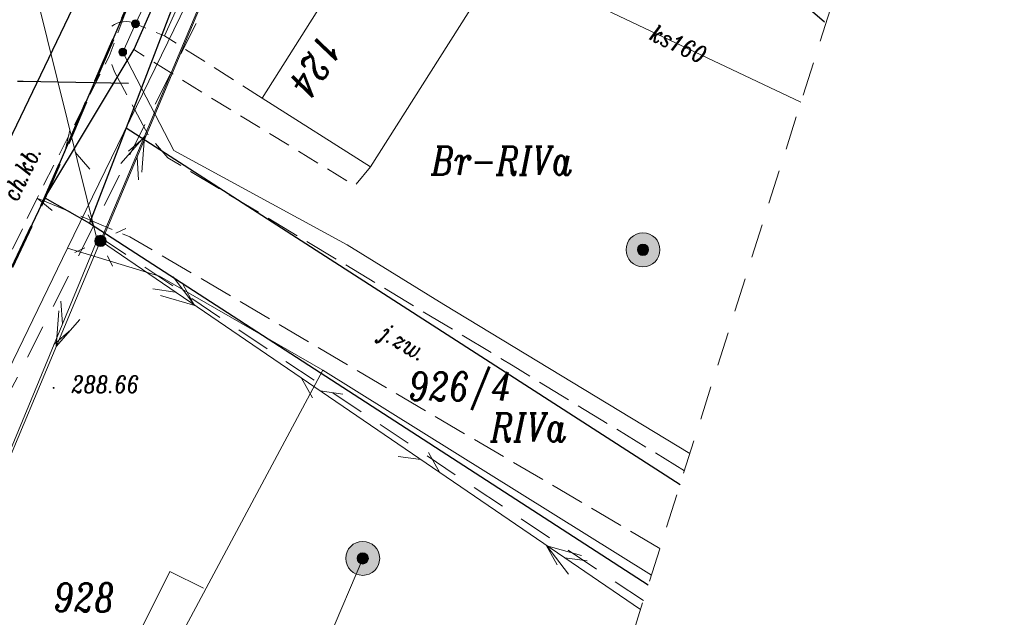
# Model space of a CAD drawing. Header units: metres. Extents: x -1 to 7476305, y 0 to 5497191.
# Tile 82 of 115: x 7475223 to 7475267, y 5496956 to 5496983. Entities that reach past the tile are written whole.
import ezdxf
from ezdxf.enums import TextEntityAlignment as Align

# ---------------------------------------------------------------- set-up
doc = ezdxf.new("R2010")
doc.units = ezdxf.units.M
for name, pattern in [('420-500', [1.5, 1, -0.5]), ('EGBO02-500', [2.5, 1.5, -1]), ('KTCR02-500', [1.5, 1, -0.5]), ('KTJZ01-500', [2, 1.5, -0.5])]:
    doc.linetypes.add(name, pattern=pattern)
doc.layers.add('C-DROGI-SYTUACJA', color=7, linetype='Continuous')
doc.layers.add('D_Granice pasa drogowego', color=30, linetype='420-500')
for name, color, linetype, lineweight, true_color in [('EGBB01', 7, 'Continuous', 5, 0x0a0909), ('EGBD03', 7, 'Continuous', 5, 0x0a0909), ('EGBK02', 7, 'Continuous', 5, 0x0a0909), ('EGBO02', 7, 'Continuous', 5, 0x0a0909), ('KTCR02', 7, 'Continuous', 5, 0x0a0909), ('KTJZ01', 7, 'Continuous', 5, 0x0a0909), ('KTKR01', 7, 'Continuous', 5, 0x0a0909), ('KTOK05_01', 7, 'Continuous', 5, 0x0a0909), ('KTOK06', 7, 'Continuous', 5, 0x0a0909), ('OBOP05_02', 7, 'Continuous', 5, 0x0a0909), ('RTPW01', 7, 'Continuous', 5, 0x0a0909), ('RTPW02', 7, 'Continuous', 5, 0x0a0909), ('suepnn', 7, 'Continuous', 5, 0x0a0909), ('SUPG_01', 7, 'Continuous', 5, 0x0a0909), ('SUPK_01', 7, 'Continuous', 5, 0x0a0909), ('SUPW_01', 7, 'Continuous', 5, 0x0a0909), ('SUSM01', 7, 'Continuous', 5, 0x0a0909), ('SUSM04_01_E', 7, 'Continuous', 5, 0x0a0909), ('sutp', 7, 'Continuous', 5, 0x0a0909), ('SUUS13', 7, 'Continuous', 5, 0x0a0909), ('SZOPO_905_L', 7, 'Continuous', 5, 0x0a0909)]:
    doc.layers.add(name, color=color, linetype=linetype, lineweight=lineweight, true_color=true_color)
doc.styles.add('Style-ITALIC_1250', font='ITALIC_1250.shx')
doc.linetypes.add('KTOK05_01-500', pattern='A,3.75,[13,dgnlstyle-rozp_2015.shx,S=0.002778,R=0,X=0,Y=0],3.75', length=7.5)

# ---------------------------------------------------------------- blocks, each defined once
blk = doc.blocks.new('510')
at = {"layer": 'SUSM04_01_E', "linetype": 'Continuous', "lineweight": 13, "true_color": 0x7a7a7a}
h = blk.add_hatch(color=8, dxfattribs=at)
edge = h.paths.add_edge_path()
edge.add_arc((0, 0), 0.25, 0, 360)
at = {"layer": 'SUSM04_01_E', "color": 18, "linetype": 'Continuous', "lineweight": 13, "true_color": 0x0a0909}
blk.add_circle((0, 0), 0.25, dxfattribs=at)
blk = doc.blocks.new('SUSM01')
at = {"layer": 'SUSM01', "color": 18, "linetype": 'Continuous', "lineweight": 13, "true_color": 0x0a0909}
for p, q in [((-0.543, 0.545), (-0.897, 0.899)), ((0.517, 0.545), (0.871, 0.899)), ((-0.897, -0.869), (-0.543, -0.515)), ((0.871, -0.869), (0.517, -0.515))]:
    blk.add_line(p, q, dxfattribs=at)
blk = doc.blocks.new('RTPW02')
at = {"layer": 'RTPW02', "linetype": 'Continuous', "lineweight": 13, "true_color": 0x0a0909}
h = blk.add_hatch(color=18, dxfattribs=at)
edge = h.paths.add_edge_path()
edge.add_arc((0, 0), 0.045, 0, 360)
blk = doc.blocks.new('905L')
at = {"layer": 'SZOPO_905_L', "color": 18, "linetype": 'Continuous', "lineweight": 13, "true_color": 0x0a0909}
blk.add_arc((-1.05, 0), 1.05, 0, 60, dxfattribs=at)
blk = doc.blocks.new('MDCP_klauzula')
at = {"layer": 'KTOK05_01', "linetype": 'Continuous', "lineweight": 18}
h = blk.add_hatch(color=252, dxfattribs=at)
edge = h.paths.add_edge_path()
edge.add_arc((7475228.22, 5496982.35), 0.175, 0, 360)
h = blk.add_hatch(color=252, dxfattribs=at)
edge = h.paths.add_edge_path()
edge.add_arc((7475227.66, 5496981.1), 0.175, 0, 360)
at = {"layer": 'SUUS13', "linetype": 'Continuous', "lineweight": 13}
h = blk.add_hatch(color=252, dxfattribs=at)
edge = h.paths.add_edge_path()
edge.add_arc((7475250.634, 5496972.368), 0.75, 0, 360)
h = blk.add_hatch(color=252, dxfattribs=at)
edge = h.paths.add_edge_path()
edge.add_arc((7475250.634, 5496972.368), 0.25, 0, 360)
h = blk.add_hatch(color=252, dxfattribs=at)
edge = h.paths.add_edge_path()
edge.add_arc((7475238.257, 5496958.743), 0.75, 0, 360)
h = blk.add_hatch(color=252, dxfattribs=at)
edge = h.paths.add_edge_path()
edge.add_arc((7475238.257, 5496958.743), 0.25, 0, 360)
at = {"layer": 'EGBB01', "color": 252, "linetype": 'Continuous', "lineweight": 18, "flags": 128}
blk.add_lwpolyline([(7475240.8, 5496990.106), (7475233.813, 5496979.068), (7475238.602, 5496976.036), (7475245.589, 5496987.074), (7475240.8, 5496990.106)], close=True, dxfattribs=at)
at = {"layer": 'EGBD03', "color": 96, "linetype": 'Continuous', "lineweight": 30}
for p, q in [((7475250.95, 5496989.06), (7475258.65, 5496982.44)), ((7475227.81, 5496977.76), (7475252.269, 5496962.001))]:
    blk.add_line(p, q, dxfattribs=at)
at = {"layer": 'EGBD03', "color": 96, "linetype": 'Continuous', "lineweight": 30, "flags": 128}
for points in [[(7475224.229, 5496974.661), (7475234.774, 5496999.181), (7475244.883, 5497018.143), (7475247.158, 5497021.622), (7475253.509, 5497032.362), (7475263.655, 5497046.357), (7475275.03, 5497059.7), (7475278.404, 5497063.267), (7475280.249, 5497065.127), (7475283.737, 5497068.192)], [(7475224.229, 5496974.661), (7475228.173, 5496981.233), (7475235.81, 5496998.61)], [(7475235.81, 5496998.61), (7475227.81, 5496977.76), (7475226.2, 5496973.55)], [(7475227.923, 5496979.706), (7475223.265, 5496979.803), (7475223.015, 5496979.803)], [(7475209.984, 5496944.676), (7475224.229, 5496974.661), (7475226.2, 5496973.55), (7475250.869, 5496957.577)]]:
    blk.add_lwpolyline(points, dxfattribs=at)
at = {"layer": 'EGBO02', "color": 252, "linetype": 'EGBO02-500', "lineweight": 18}
blk.add_line((7475226.553, 5496972.997), (7475250.65, 5496956.882), dxfattribs=at)
at = {"layer": 'EGBO02', "color": 252, "linetype": 'EGBO02-500', "lineweight": 18, "flags": 128}
blk.add_lwpolyline([(7474841.222, 5496643.003), (7474887.135, 5496580.225), (7474952.717, 5496636.531), (7475011.487, 5496696.697), (7475042.452, 5496728.267), (7475075.818, 5496754.639), (7475151.981, 5496814.306), (7475207.79, 5496879.799), (7475244.471, 5496937.344), (7475261.934, 5496992.564), (7475290.267, 5497036.604), (7475361.871, 5497109.05), (7475312.93, 5497156.379), (7475281.54, 5497123.712), (7475238.605, 5497076.129), (7475203.102, 5497029.307), (7475176.13, 5496968.87), (7475152.282, 5496929.365), (7475127.016, 5496890.885), (7475061.018, 5496837.939), (7474956.291, 5496739.91), (7474841.222, 5496643.003)], close=True, dxfattribs=at)
blk.add_lwpolyline([(7475310.722, 5497088.786), (7475293.365, 5497073.57), (7475280.887, 5497061.635), (7475269.087, 5497050.145), (7475260.656, 5497040.742), (7475252.665, 5497026.697), (7475247.491, 5497016.342), (7475242.529, 5497005.703), (7475231.803, 5496984.157), (7475223.059, 5496966.836), (7475208.823, 5496940.062), (7475188.311, 5496901.265), (7475181.318, 5496888.389), (7475171.576, 5496875.579), (7475162.425, 5496863.399)], dxfattribs=at)
at = {"layer": 'KTCR02', "color": 252, "linetype": 'KTCR02-500', "lineweight": 18}
blk.add_line((7475223.88, 5496974.65), (7475209.14, 5496943.97), dxfattribs=at)
at = {"layer": 'KTCR02', "color": 252, "linetype": 'KTCR02-500', "lineweight": 18, "flags": 128}
for points in [[(7475227.8, 5496982.89), (7475227.06, 5496980.9), (7475223.88, 5496974.65), (7475224.672, 5496973.99)], [(7475233.813, 5496979.068), (7475229.51, 5496981.81), (7475228.22, 5496982.35)], [(7475238.602, 5496976.036), (7475237.908, 5496975.202), (7475231.493, 5496979.115), (7475228.151, 5496981.211)]]:
    blk.add_lwpolyline(points, dxfattribs=at)
at = {"layer": 'KTJZ01', "color": 252, "linetype": 'KTJZ01-500', "lineweight": 18, "flags": 128}
for points in [[(7475252.462, 5496962.612), (7475244.907, 5496967.24), (7475229.66, 5496976.43), (7475228.83, 5496977.37), (7475227.3, 5496980.23), (7475227.06, 5496980.9)], [(7475251.377, 5496959.181), (7475243.621, 5496963.739), (7475227.98, 5496972.941), (7475223.88, 5496974.65)]]:
    blk.add_lwpolyline(points, dxfattribs=at)
at = {"layer": 'KTKR01', "color": 252, "linetype": 'Continuous', "lineweight": 18, "flags": 128}
blk.add_lwpolyline([(7475212.28, 5496955.66), (7475218.78, 5496969.22), (7475219.24, 5496970.13), (7475226.16, 5496984.53), (7475235.46, 5497003.82), (7475237.52, 5497008.04), (7475240.69, 5497014.3), (7475241.14, 5497015.22), (7475244.36, 5497021.44), (7475244.83, 5497022.29), (7475247.7, 5497027.63), (7475248.4, 5497028.94), (7475252.58, 5497036.21)], dxfattribs=at)
at = {"layer": 'KTOK05_01', "color": 252, "linetype": 'Continuous', "lineweight": 18}
blk.add_line((7475228.22, 5496982.35), (7475227.66, 5496981.1), dxfattribs=at)
at = {"layer": 'KTOK05_01', "color": 252, "linetype": 'KTOK05_01-500', "lineweight": 18}
blk.add_line((7475241.844, 5496969.957), (7475252.703, 5496963.375), dxfattribs=at)
at = {"layer": 'KTOK05_01', "color": 252, "linetype": 'KTOK05_01-500', "lineweight": 18, "flags": 128}
for points in [[(7475239.86, 5497006.69), (7475235.87, 5496998.56), (7475228.22, 5496982.35)], [(7475241.844, 5496969.957), (7475237.571, 5496972.592), (7475229.92, 5496976.75), (7475227.66, 5496981.1)], [(7475236.49, 5496967.05), (7475229.29, 5496971.2), (7475225.22, 5496972.44)], [(7475251.004, 5496958.001), (7475236.49, 5496967.05), (7475229.891, 5496954.707)]]:
    blk.add_lwpolyline(points, dxfattribs=at)
at = {"layer": 'KTOK05_01', "color": 252, "linetype": 'Continuous', "lineweight": 18}
for centre in [(7475228.22, 5496982.35), (7475227.66, 5496981.1)]:
    blk.add_circle(centre, 0.175, dxfattribs=at)
at = {"layer": 'KTOK06', "color": 252, "linetype": 'Continuous', "lineweight": 18}
for p, q in [((7475229.736, 5496958.168), (7475226.122, 5496950.852)), ((7475231.235, 5496957.428), (7475229.736, 5496958.168))]:
    blk.add_line(p, q, dxfattribs=at)
at = {"layer": 'OBOP05_02', "color": 252, "linetype": 'Continuous', "lineweight": 18}
blk.add_line((7475236.43, 5496997.26), (7475229.51, 5496981.81), dxfattribs=at)
at = {"layer": 'suepnn', "color": 1, "linetype": 'Continuous', "lineweight": 13, "true_color": 0xfa0000}
blk.add_line((7475226.68, 5496972.759), (7475250.524, 5496956.485), dxfattribs=at)
at = {"layer": 'suepnn', "color": 1, "linetype": 'Continuous', "lineweight": 13, "true_color": 0xfa0000, "flags": 128}
for points in [[(7475243.96, 5497013.85), (7475226.68, 5496972.759), (7475214.092, 5496942.731)], [(7475227.576, 5496976.179), (7475228.619, 5496977.368), (7475228.498, 5496975.792)], [(7475229.894, 5496971.171), (7475230.851, 5496969.912), (7475229.331, 5496970.345)], [(7475225.769, 5496969.292), (7475224.728, 5496968.102), (7475224.847, 5496969.679)], [(7475247.351, 5496958.045), (7475246.394, 5496959.303), (7475247.915, 5496958.871)]]:
    blk.add_lwpolyline(points, dxfattribs=at)
at = {"layer": 'SUPG_01', "color": 52, "linetype": 'Continuous', "lineweight": 13, "true_color": 0xbebf00, "flags": 128}
blk.add_lwpolyline([(7475235.521, 5497031.239), (7475235.7, 5497031.15), (7475235.61, 5497030.971), (7475231.133, 5497019.838), (7475226.643, 5497008.71), (7475223.104, 5497000.476), (7475223.03, 5497000.29), (7475223.213, 5497000.21), (7475223.401, 5497000.14), (7475234.08, 5496995.14), (7475234.263, 5496995.037), (7475235.477, 5496994.352), (7475235.66, 5496994.27), (7475235.583, 5496994.085), (7475230.47, 5496983.229), (7475225.216, 5496972.441), (7475219.985, 5496961.641), (7475214.723, 5496950.856)], dxfattribs=at)
at = {"layer": 'SUPK_01', "color": 36, "linetype": 'Continuous', "lineweight": 13, "true_color": 0x803300}
blk.add_line((7475244.118, 5496985.294), (7475257.61, 5496978.89), dxfattribs=at)
at = {"layer": 'SUPW_01', "color": 252, "linetype": 'Continuous', "lineweight": 18}
blk.add_line((7475235.404, 5496952.024), (7475238.257, 5496958.743), dxfattribs=at)
at = {"layer": 'sutp', "color": 30, "linetype": 'Continuous', "lineweight": 13, "true_color": 0xff9100}
for p, q in [((7475226.724, 5496972.723), (7475243.97, 5497013.8)), ((7475220.702, 5496996.285), (7475226.53, 5496972.8)), ((7475225.326, 5496977.653), (7475225.107, 5496976.677)), ((7475228.679, 5496977.379), (7475227.92, 5496976.728)), ((7475225.567, 5496976.682), (7475226.216, 5496975.922)), ((7475228.292, 5496976.457), (7475228.358, 5496975.459)), ((7475250.524, 5496956.485), (7475226.68, 5496972.759)), ((7475230.81, 5496969.941), (7475230.324, 5496970.814)), ((7475229.984, 5496970.504), (7475228.993, 5496970.639)), ((7475225.001, 5496969.104), (7475224.93, 5496970.101)), ((7475224.619, 5496968.18), (7475225.374, 5496968.835)), ((7475235.559, 5496966.699), (7475236.046, 5496965.825)), ((7475236.385, 5496966.135), (7475237.376, 5496966)), ((7475241.645, 5496962.545), (7475241.158, 5496963.419)), ((7475240.819, 5496963.109), (7475239.828, 5496963.244)), ((7475246.353, 5496959.332), (7475246.84, 5496958.458)), ((7475247.179, 5496958.768), (7475248.17, 5496958.633))]:
    blk.add_line(p, q, dxfattribs=at)
at = {"layer": 'sutp', "color": 30, "linetype": 'Continuous', "lineweight": 13, "true_color": 0xff9100, "flags": 128}
blk.add_lwpolyline([(7475238.354, 5496927.749), (7475214.092, 5496942.731), (7475226.53, 5496972.8)], dxfattribs=at)
at = {"layer": 'SUUS13', "color": 252, "linetype": 'Continuous', "lineweight": 13}
for centre, radius in [((7475250.634, 5496972.368), 0.75), ((7475250.634, 5496972.368), 0.25), ((7475238.257, 5496958.743), 0.75), ((7475238.257, 5496958.743), 0.25)]:
    blk.add_circle(centre, radius, dxfattribs=at)
at = {"layer": 'RTPW02', "color": 252, "linetype": 'Continuous', "lineweight": 18}
blk.add_blockref('RTPW02', (7475224.61, 5496966.27), dxfattribs=at)
at = {"layer": 'SUSM01', "color": 252, "linetype": 'Continuous', "lineweight": 18, "rotation": 340.3561245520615}
blk.add_blockref('SUSM01', (7475226.68, 5496972.759), dxfattribs=at)
at = {"layer": 'SUSM04_01_E', "color": 252, "linetype": 'Continuous', "lineweight": 18}
blk.add_blockref('510', (7475226.68, 5496972.759), dxfattribs=at)
at = {"layer": 'SZOPO_905_L', "color": 252, "linetype": 'Continuous', "lineweight": 18, "rotation": 65.86762043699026}
blk.add_blockref('905L', (7475228.22, 5496982.35), dxfattribs=at)
at = {"layer": 'EGBB01', "color": 252, "linetype": 'Continuous', "lineweight": 18, "style": 'Style-ITALIC_1250', "width": 0.8}
blk.add_text('124', height=1.25, rotation=237.6657, dxfattribs=at).set_placement((7475235.636, 5496980.778), align=Align.CENTER)
at = {"layer": 'EGBD03', "color": 96, "linetype": 'Continuous', "lineweight": 30, "style": 'Style-ITALIC_1250', "width": 0.8}
for s, p in [('926/4', (7475240.282, 5496965.707)), ('928', (7475224.613, 5496956.394))]:
    blk.add_text(s, height=1.25, dxfattribs=at).set_placement(p)
at = {"layer": 'EGBK02', "color": 252, "linetype": 'Continuous', "lineweight": 18, "style": 'Style-ITALIC_1250', "width": 0.8}
for s, p in [('Br-RIVa', (7475241.283, 5496975.68)), ('RIVa', (7475243.897, 5496963.905))]:
    blk.add_text(s, height=1.25, dxfattribs=at).set_placement(p)
at = {"layer": 'KTJZ01', "color": 252, "linetype": 'Continuous', "lineweight": 18, "style": 'Style-ITALIC_1250', "width": 0.8}
blk.add_text('j.zw.', height=0.75, rotation=329.5302, dxfattribs=at).set_placement((7475238.969, 5496968.495))
at = {"layer": 'KTKR01', "color": 252, "linetype": 'Continuous', "lineweight": 18, "style": 'Style-ITALIC_1250', "width": 0.8}
blk.add_text('ch.kb.', height=0.75, rotation=64.3331, dxfattribs=at).set_placement((7475222.997, 5496974.461))
at = {"layer": 'RTPW02', "color": 252, "linetype": 'Continuous', "lineweight": 18, "style": 'Style-ITALIC_1250', "width": 0.8}
blk.add_text('288.66', height=0.75, dxfattribs=at).set_placement((7475225.406, 5496966.057))
at = {"layer": 'SUPK_01', "color": 36, "linetype": 'Continuous', "lineweight": 13, "true_color": 0x803300, "style": 'Style-ITALIC_1250', "width": 0.8}
blk.add_text('ks160', height=0.75, rotation=334.6062, dxfattribs=at).set_placement((7475252.199, 5496981.458), align=Align.MIDDLE_CENTER)

msp = doc.modelspace()

# ---------------------------------------------------------------- linework, layer by layer
at = {"layer": 'D_Granice pasa drogowego', "lineweight": 50, "ltscale": 2, "flags": 128}
msp.add_lwpolyline([(7474871.194, 5496602.021), (7474875.844, 5496605.985), (7474886.51, 5496614.328), (7474893.187, 5496619.551), (7474906.364, 5496629.859), (7474908.002, 5496630.38), (7474914.804, 5496638.74), (7474928.905, 5496651.777), (7474946.406, 5496669.552), (7474957.321, 5496680.639), (7474994.148, 5496718.045), (7475014.642, 5496738.841), (7475028.014, 5496750.844), (7475033.755, 5496755.998), (7475037.841, 5496759.479), (7475046.672, 5496767.002), (7475050.423, 5496770.198), (7475056.626, 5496775.2), (7475065.197, 5496781.478), (7475069.506, 5496784.668), (7475083.953, 5496795.64), (7475091.313, 5496801.229), (7475097.69, 5496806.073), (7475103.398, 5496810.407), (7475110.576, 5496816.081), (7475114.68, 5496819.326), (7475120.064, 5496824.042), (7475130.991, 5496833.37), (7475144.36, 5496846.35), (7475159.914, 5496864.742), (7475165.321, 5496871.433), (7475168.549, 5496875.377), (7475175.09, 5496884.328), (7475189.457, 5496903.989), (7475193.179, 5496911.075), (7475198.108, 5496920.456), (7475202.904, 5496929.586), (7475209.984, 5496944.676), (7475224.229, 5496974.661), (7475228.871, 5496985.456), (7475234.774, 5496999.181), (7475235.211, 5497000), (7475244.883, 5497018.143), (7475247.158, 5497021.622), (7475253.509, 5497032.362), (7475263.655, 5497046.357), (7475275.03, 5497059.7), (7475278.404, 5497063.267), (7475280.249, 5497065.127), (7475283.737, 5497068.192), (7475289.77, 5497074.68), (7475292.049, 5497076.649), (7475298.288, 5497082.039), (7475318.081, 5497097.784), (7475318.6, 5497101.12), (7475308.342, 5497109.277), (7475299.764, 5497105.915), (7475300.031, 5497102.685), (7475290.434, 5497094.878), (7475285.765, 5497091.08), (7475277.631, 5497083.259), (7475263.588, 5497069.572), (7475259.571, 5497065.54), (7475255.16, 5497060.7), (7475248.447, 5497051.193), (7475241.071, 5497040.575), (7475236.851, 5497034.5), (7475232.87, 5497026.192), (7475228.603, 5497017.286), (7475222.129, 5497003.773), (7475221.6, 5497002.67), (7475223.058, 5497002.07), (7475222.491, 5496999.056), (7475222.104, 5496998.239), (7475217.488, 5496988.479), (7475214.662, 5496982.503), (7475211.997, 5496976.871), (7475210.402, 5496973.497), (7475207.108, 5496966.534), (7475200.594, 5496952.761), (7475195.041, 5496942.357), (7475186.706, 5496926.741), (7475181.863, 5496917.665), (7475180.812, 5496915.697), (7475174.258, 5496906.159), (7475161.354, 5496887.311), (7475156.287, 5496881.059), (7475137.148, 5496857.357), (7475129.378, 5496848.794), (7475126.377, 5496845.473), (7475122.357, 5496841.906), (7475113.346, 5496833.897), (7475108.201, 5496829.327), (7475103.572, 5496825.562), (7475101.251, 5496823.675), (7475097.151, 5496820.343), (7475092.412, 5496817.061), (7475083.189, 5496810.712), (7475063.35, 5496796.429), (7475055.25, 5496790.597), (7475035.25, 5496773.04), (7475032.26, 5496770.67), (7475010.572, 5496750.962), (7475002.025, 5496743.149), (7474993.311, 5496735.182), (7474991.33, 5496733.29), (7474987.11, 5496729.262), (7474981.728, 5496724.125), (7474978.688, 5496721.224), (7474975.041, 5496717.744), (7474967.615, 5496710.352), (7474955.357, 5496698.026), (7474948.808, 5496691.442), (7474943.173, 5496685.776), (7474941.426, 5496684.019), (7474940.056, 5496682.642), (7474939.655, 5496682.287), (7474931.483, 5496675.053), (7474923.147, 5496667.674), (7474919.881, 5496664.783), (7474908.976, 5496655.13), (7474905.9, 5496652.407), (7474901.86, 5496653.48)], dxfattribs=at)

# ---------------------------------------------------------------- next in the draw order: block references
at = {"layer": 'RTPW01', "color": 18, "lineweight": 30, "true_color": 0x000000}
msp.add_blockref('MDCP_klauzula', (0, 0), dxfattribs=at)

# ---------------------------------------------------------------- next in the draw order: linework, layer by layer
at = {"layer": 'C-DROGI-SYTUACJA', "color": 7, "linetype": 'Continuous', "lineweight": 30}
msp.add_polyline3d([(7475212.28, 5496955.66, 288.755), (7475218.78, 5496969.22, 288.714), (7475219.24, 5496970.13, 288.714), (7475226.16, 5496984.53, 288.65), (7475235.46, 5497003.82, 288.534), (7475237.52, 5497008.04, 288.627), (7475240.69, 5497014.3, 288.559), (7475241.14, 5497015.22, 288.549), (7475244.36, 5497021.44, 288.564), (7475244.83, 5497022.29, 288.561), (7475247.7, 5497027.63, 288.539), (7475248.4, 5497028.94, 288.523), (7475252.58, 5497036.21, 288.506)], dxfattribs=at)

doc.saveas('drawing.dxf')
